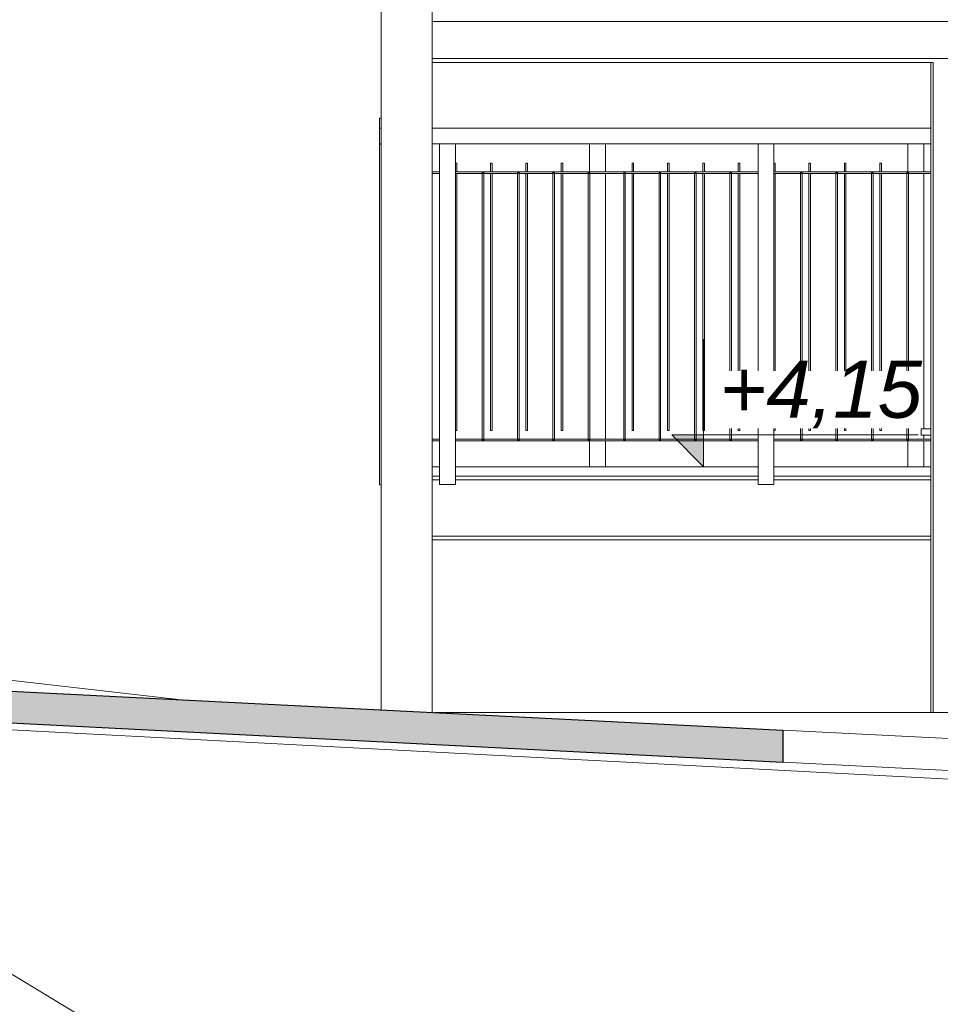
# Model space of a CAD drawing. Header units: centimetres. Extents: x -1103 to 10505, y -997 to 1780.
# Tile 78 of 102: x 9695 to 9984, y -175 to 134. Entities that reach past the tile are written whole.
import ezdxf

# ---------------------------------------------------------------- set-up
doc = ezdxf.new("R2010")
doc.units = ezdxf.units.CM
doc.header["$LTSCALE"] = 0.1
doc.header["$MEASUREMENT"] = 0
doc.linetypes.add('Wipeout_Contour', pattern=[1000, 0, -1000])
for name, color, linetype in [('0_Teren', 7, 'Continuous'), ('2_barierki.ISTN', 7, 'Continuous'), ('2_lądowisko_IFC.ISTN', 7, 'Continuous'), ('2_ściany zewnętrzne.ISTN', 7, 'Continuous'), ('3_opisy.K_IR', 7, 'Continuous'), ('5_wymiary.K_IR', 7, 'Continuous')]:
    doc.layers.add(name, color=color, linetype=linetype)
doc.styles.add('GENERATED_STYLE_3', font='txt')

# ---------------------------------------------------------------- blocks, each defined once
blk = doc.blocks.new('ElemPrzekroju_685_2', base_point=(10358.23, -421.51))
at = {"layer": '2_ściany zewnętrzne.ISTN', "color": 252, "linetype": 'Continuous', "lineweight": 0}
blk.add_line((9825.41, -83.75), (10162.67, -83.75), dxfattribs=at)
blk = doc.blocks.new('ElemPrzekroju_687_2', base_point=(10358.23, -421.51))
at = {"layer": '0_Teren', "color": 252, "linetype": 'Continuous', "lineweight": 15}
blk.add_line((10230.06, -117.39), (9642.56, -86.6), dxfattribs=at)
blk = doc.blocks.new('ElemPrzekroju_688_2', base_point=(10358.23, -421.51))
at = {"layer": '0_Teren', "color": 252, "linetype": 'Continuous', "lineweight": 15}
blk.add_line((9579.6, -60.78), (9745.77, -79.72), dxfattribs=at)
blk = doc.blocks.new('ElemPrzekroju_691_2', base_point=(10358.23, -421.51))
at = {"layer": '0_Teren', "linetype": 'Continuous', "lineweight": 0}
blk.add_hatch(color=252, dxfattribs=at).paths.add_polyline_path([(9642.56, -74.49), (9642.56, -84.5), (9934.65, -99.3), (9934.65, -89.29)])
at = {"layer": '0_Teren', "color": 252, "linetype": 'Continuous', "lineweight": 30}
for p, q in [((9642.56, -74.49), (9934.65, -89.29)), ((9642.56, -84.5), (9934.65, -99.3)), ((9934.65, -89.29), (9934.65, -99.3))]:
    blk.add_line(p, q, dxfattribs=at)
at = {"layer": '0_Teren', "color": 252, "linetype": 'Continuous', "lineweight": 15}
for p, q in [((9934.65, -89.29), (9949.18, -90.02)), ((9949.18, -90.02), (9971.99, -91.18)), ((9971.99, -91.18), (9995.32, -92.36)), ((9949.18, -100.03), (9934.65, -99.3)), ((9971.99, -101.19), (9949.18, -100.03)), ((9995.32, -102.37), (9971.99, -101.19))]:
    blk.add_line(p, q, dxfattribs=at)
blk = doc.blocks.new('ElemPrzekroju_731_2', base_point=(10358.23, -421.51))
at = {"layer": '2_lądowisko_IFC.ISTN', "color": 252, "linetype": 'Continuous', "lineweight": 9}
for p, q in [((9808.6, -82.9), (9808.6, 794.49)), ((9824.6, -83.71), (9824.6, 794.49)), ((9824.6, 133.29), (10343.6, 133.29)), ((9824.6, 121.69), (10343.6, 121.69)), ((9824.6, 120.49), (9981.9, 120.49)), ((9981.1, -83.75), (9981.1, 120.49)), ((9981.9, -83.75), (9981.9, 120.49)), ((9824.6, -6.51), (9826.88, -6.51)), ((9831.88, -6.51), (9926.88, -6.51)), ((9931.88, -6.51), (9981.1, -6.51)), ((9826.88, -9.51), (9824.6, -9.51)), ((9826.88, -10.66), (9824.6, -10.66)), ((9926.88, -9.51), (9831.88, -9.51)), ((9926.88, -10.66), (9831.88, -10.66)), ((9981.1, -9.51), (9931.88, -9.51)), ((9981.1, -10.66), (9931.88, -10.66)), ((9981.1, -28.36), (9824.6, -28.36)), ((9981.1, -29.51), (9824.6, -29.51))]:
    blk.add_line(p, q, dxfattribs=at)
blk = doc.blocks.new('ElemPrzekroju_833_2', base_point=(10358.23, -421.51))
at = {"layer": '2_barierki.ISTN', "color": 252, "linetype": 'Continuous', "lineweight": 0}
for p, q in [((9808.01, 94.95), (9808.03, 99.85)), ((9808.6, 99.85), (9808.03, 99.85)), ((9981.1, 99.85), (9824.6, 99.85)), ((10009.53, 99.85), (9987.1, 99.85)), ((9808.01, 94.85), (9808.01, 94.95)), ((9808.6, 94.85), (9808.01, 94.85)), ((9826.88, 94.85), (9824.6, 94.85)), ((9926.88, 94.85), (9831.88, 94.85)), ((9981.1, 94.85), (9931.88, 94.85)), ((10008.35, 94.85), (9987.1, 94.85))]:
    blk.add_line(p, q, dxfattribs=at)
blk = doc.blocks.new('ElemPrzekroju_834_2', base_point=(10358.23, -421.51))
at = {"layer": '2_barierki.ISTN', "color": 252, "linetype": 'Continuous', "lineweight": 0}
for p, q in [((9826.88, 2.1), (9824.6, 2.1)), ((9826.88, 1.6), (9824.6, 1.6)), ((9840.24, 2.1), (9831.88, 2.1)), ((9926.88, 1.6), (9831.88, 1.6)), ((9840.74, 2.1), (9840.24, 2.1)), ((9851.35, 2.1), (9840.74, 2.1)), ((9851.85, 2.1), (9851.35, 2.1)), ((9862.47, 2.1), (9851.85, 2.1)), ((9862.97, 2.1), (9862.47, 2.1)), ((9873.58, 2.1), (9862.97, 2.1)), ((9874.08, 2.1), (9873.58, 2.1)), ((9884.69, 2.1), (9874.08, 2.1)), ((9885.19, 2.1), (9884.69, 2.1)), ((9895.8, 2.1), (9885.19, 2.1)), ((9896.3, 2.1), (9895.8, 2.1)), ((9906.91, 2.1), (9896.3, 2.1)), ((9907.41, 2.1), (9906.91, 2.1)), ((9918.02, 2.1), (9907.41, 2.1)), ((9918.52, 2.1), (9918.02, 2.1)), ((9926.88, 2.1), (9918.52, 2.1)), ((9940.24, 2.1), (9931.88, 2.1)), ((9981.1, 1.6), (9931.88, 1.6)), ((9940.74, 2.1), (9940.24, 2.1)), ((9951.35, 2.1), (9940.74, 2.1)), ((9951.85, 2.1), (9951.35, 2.1)), ((9962.47, 2.1), (9951.85, 2.1)), ((9962.97, 2.1), (9962.47, 2.1)), ((9973.58, 2.1), (9962.97, 2.1)), ((9974.08, 2.1), (9973.58, 2.1)), ((9981.1, 2.1), (9974.08, 2.1)), ((9995.8, 2.1), (9987.1, 2.1)), ((10007.03, 1.6), (9987.1, 1.6)), ((9996.3, 2.1), (9995.8, 2.1)), ((10006.91, 2.1), (9996.3, 2.1)), ((10007.03, 2.1), (10006.91, 2.1))]:
    blk.add_line(p, q, dxfattribs=at)
blk = doc.blocks.new('ElemPrzekroju_835_2', base_point=(10358.23, -421.51))
at = {"layer": '2_barierki.ISTN', "color": 252, "linetype": 'Continuous', "lineweight": 0}
for p, q in [((9826.88, 86.1), (9824.6, 86.1)), ((9826.88, 85.6), (9824.6, 85.6)), ((9926.88, 86.1), (9831.88, 86.1)), ((9840.24, 85.6), (9831.88, 85.6)), ((9840.74, 85.6), (9840.24, 85.6)), ((9851.35, 85.6), (9840.74, 85.6)), ((9851.85, 85.6), (9851.35, 85.6)), ((9862.47, 85.6), (9851.85, 85.6)), ((9862.97, 85.6), (9862.47, 85.6)), ((9873.58, 85.6), (9862.97, 85.6)), ((9874.08, 85.6), (9873.58, 85.6)), ((9884.69, 85.6), (9874.08, 85.6)), ((9885.19, 85.6), (9884.69, 85.6)), ((9895.8, 85.6), (9885.19, 85.6)), ((9896.3, 85.6), (9895.8, 85.6)), ((9906.91, 85.6), (9896.3, 85.6)), ((9907.41, 85.6), (9906.91, 85.6)), ((9918.02, 85.6), (9907.41, 85.6)), ((9918.52, 85.6), (9918.02, 85.6)), ((9926.88, 85.6), (9918.52, 85.6)), ((9981.1, 86.1), (9931.88, 86.1)), ((9940.24, 85.6), (9931.88, 85.6)), ((9940.74, 85.6), (9940.24, 85.6)), ((9951.35, 85.6), (9940.74, 85.6)), ((9951.85, 85.6), (9951.35, 85.6)), ((9962.47, 85.6), (9951.85, 85.6)), ((9962.97, 85.6), (9962.47, 85.6)), ((9973.58, 85.6), (9962.97, 85.6)), ((9974.08, 85.6), (9973.58, 85.6)), ((9981.1, 85.6), (9974.08, 85.6)), ((10007.03, 86.1), (9987.1, 86.1)), ((9995.8, 85.6), (9987.1, 85.6)), ((9996.3, 85.6), (9995.8, 85.6)), ((10006.91, 85.6), (9996.3, 85.6)), ((10007.03, 85.6), (10006.91, 85.6))]:
    blk.add_line(p, q, dxfattribs=at)
blk = doc.blocks.new('ElemPrzekroju_836_2', base_point=(10358.23, -421.51))
at = {"layer": '2_barierki.ISTN', "color": 252, "linetype": 'Continuous', "lineweight": 0}
for p, q in [((9808.03, 102.91), (9808.6, 102.91)), ((9808.03, 99.85), (9808.03, 102.91)), ((9808.01, 94.8), (9808.01, 94.85)), ((9808.03, 94.8), (9808.01, 94.8))]:
    blk.add_line(p, q, dxfattribs=at)
blk = doc.blocks.new('ElemPrzekroju_1219_2', base_point=(10358.23, -421.51))
at = {"layer": '2_barierki.ISTN', "color": 252, "linetype": 'Continuous', "lineweight": 0}
for p, q in [((9926.88, 94.85), (9931.88, 94.85)), ((9926.88, -12.15), (9926.88, 94.85)), ((9931.88, -12.15), (9931.88, 94.85)), ((9926.88, -12.15), (9931.88, -12.15))]:
    blk.add_line(p, q, dxfattribs=at)
blk = doc.blocks.new('ElemPrzekroju_1222_2', base_point=(10358.23, -421.51))
at = {"layer": '2_barierki.ISTN', "color": 252, "linetype": 'Continuous', "lineweight": 0}
for p, q in [((9973.58, 85.85), (9974.08, 85.85)), ((9973.58, 85.69), (9973.58, 85.85)), ((9973.58, 2.1), (9973.58, 85.69)), ((9974.08, 85.69), (9974.08, 85.85)), ((9974.08, 2.1), (9974.08, 85.69)), ((9973.58, 1.85), (9973.58, 2.1)), ((9973.58, 1.85), (9974.08, 1.85)), ((9974.08, 1.85), (9974.08, 2.1))]:
    blk.add_line(p, q, dxfattribs=at)
blk = doc.blocks.new('ElemPrzekroju_1223_2', base_point=(10358.23, -421.51))
at = {"layer": '2_barierki.ISTN', "color": 252, "linetype": 'Continuous', "lineweight": 0}
for p, q in [((9962.47, 85.85), (9962.97, 85.85)), ((9962.47, 85.72), (9962.47, 85.85)), ((9962.47, 2.1), (9962.47, 85.72)), ((9962.97, 85.72), (9962.97, 85.85)), ((9962.97, 2.1), (9962.97, 85.72)), ((9962.47, 1.85), (9962.47, 2.1)), ((9962.47, 1.85), (9962.97, 1.85)), ((9962.97, 1.85), (9962.97, 2.1))]:
    blk.add_line(p, q, dxfattribs=at)
blk = doc.blocks.new('ElemPrzekroju_1224_2', base_point=(10358.23, -421.51))
at = {"layer": '2_barierki.ISTN', "color": 252, "linetype": 'Continuous', "lineweight": 0}
for p, q in [((9951.35, 85.85), (9951.85, 85.85)), ((9951.35, 85.75), (9951.35, 85.85)), ((9951.35, 2.1), (9951.35, 85.75)), ((9951.85, 85.75), (9951.85, 85.85)), ((9951.85, 2.1), (9951.85, 85.75)), ((9951.35, 1.85), (9951.35, 2.1)), ((9951.35, 1.85), (9951.85, 1.85)), ((9951.85, 1.85), (9951.85, 2.1))]:
    blk.add_line(p, q, dxfattribs=at)
blk = doc.blocks.new('ElemPrzekroju_1225_2', base_point=(10358.23, -421.51))
at = {"layer": '2_barierki.ISTN', "color": 252, "linetype": 'Continuous', "lineweight": 0}
for p, q in [((9940.24, 85.85), (9940.74, 85.85)), ((9940.24, 85.78), (9940.24, 85.85)), ((9940.24, 2.1), (9940.24, 85.78)), ((9940.74, 85.78), (9940.74, 85.85)), ((9940.74, 2.1), (9940.74, 85.78)), ((9940.24, 1.85), (9940.24, 2.1)), ((9940.24, 1.85), (9940.74, 1.85)), ((9940.74, 1.85), (9940.74, 2.1))]:
    blk.add_line(p, q, dxfattribs=at)
blk = doc.blocks.new('ElemPrzekroju_1226_2', base_point=(10358.23, -421.51))
at = {"layer": '2_barierki.ISTN', "color": 252, "linetype": 'Continuous', "lineweight": 0}
for p, q in [((9826.88, 94.85), (9831.88, 94.85)), ((9826.88, -12.15), (9826.88, 94.85)), ((9831.88, -12.15), (9831.88, 94.85)), ((9826.88, -12.15), (9831.88, -12.15))]:
    blk.add_line(p, q, dxfattribs=at)
blk = doc.blocks.new('ElemPrzekroju_1227_2', base_point=(10358.23, -421.51))
at = {"layer": '2_barierki.ISTN', "color": 252, "linetype": 'Continuous', "lineweight": 0}
for p, q in [((9918.02, 85.85), (9918.52, 85.85)), ((9918.02, 85.83), (9918.02, 85.85)), ((9918.02, 2.1), (9918.02, 85.83)), ((9918.52, 85.83), (9918.52, 85.85)), ((9918.52, 2.1), (9918.52, 85.83)), ((9918.02, 1.85), (9918.02, 2.1)), ((9918.02, 1.85), (9918.52, 1.85)), ((9918.52, 1.85), (9918.52, 2.1))]:
    blk.add_line(p, q, dxfattribs=at)
blk = doc.blocks.new('ElemPrzekroju_1228_2', base_point=(10358.23, -421.51))
at = {"layer": '2_barierki.ISTN', "color": 252, "linetype": 'Continuous', "lineweight": 0}
for p, q in [((9906.91, 85.85), (9907.41, 85.85)), ((9906.91, 2.1), (9906.91, 85.85)), ((9907.41, 2.1), (9907.41, 85.85)), ((9906.91, 1.86), (9906.91, 2.1)), ((9906.91, 1.85), (9907.41, 1.85)), ((9907.41, 1.85), (9907.41, 2.1))]:
    blk.add_line(p, q, dxfattribs=at)
blk = doc.blocks.new('ElemPrzekroju_1229_2', base_point=(10358.23, -421.51))
at = {"layer": '2_barierki.ISTN', "color": 252, "linetype": 'Continuous', "lineweight": 0}
for p, q in [((9895.8, 85.85), (9896.3, 85.85)), ((9895.8, 2.1), (9895.8, 85.85)), ((9896.3, 2.1), (9896.3, 85.85)), ((9895.8, 1.89), (9895.8, 2.1)), ((9895.8, 1.85), (9895.8, 1.89)), ((9895.8, 1.85), (9896.3, 1.85)), ((9896.3, 1.89), (9896.3, 2.1)), ((9896.3, 1.85), (9896.3, 1.89))]:
    blk.add_line(p, q, dxfattribs=at)
blk = doc.blocks.new('ElemPrzekroju_1230_2', base_point=(10358.23, -421.51))
at = {"layer": '2_barierki.ISTN', "color": 252, "linetype": 'Continuous', "lineweight": 0}
for p, q in [((9884.69, 85.85), (9885.19, 85.85)), ((9884.69, 2.1), (9884.69, 85.85)), ((9885.19, 2.1), (9885.19, 85.85)), ((9884.69, 1.92), (9884.69, 2.1)), ((9884.69, 1.85), (9884.69, 1.92)), ((9884.69, 1.85), (9885.19, 1.85)), ((9885.19, 1.91), (9885.19, 2.1)), ((9885.19, 1.85), (9885.19, 1.91))]:
    blk.add_line(p, q, dxfattribs=at)
blk = doc.blocks.new('ElemPrzekroju_1231_2', base_point=(10358.23, -421.51))
at = {"layer": '2_barierki.ISTN', "color": 252, "linetype": 'Continuous', "lineweight": 0}
for p, q in [((9873.58, 85.85), (9874.08, 85.85)), ((9873.58, 2.1), (9873.58, 85.85)), ((9874.08, 2.1), (9874.08, 85.85)), ((9873.58, 1.94), (9873.58, 2.1)), ((9873.58, 1.85), (9873.58, 1.94)), ((9873.58, 1.85), (9874.08, 1.85)), ((9874.08, 1.94), (9874.08, 2.1)), ((9874.08, 1.85), (9874.08, 1.94))]:
    blk.add_line(p, q, dxfattribs=at)
blk = doc.blocks.new('ElemPrzekroju_1232_2', base_point=(10358.23, -421.51))
at = {"layer": '2_barierki.ISTN', "color": 252, "linetype": 'Continuous', "lineweight": 0}
for p, q in [((9862.47, 85.85), (9862.97, 85.85)), ((9862.47, 2.1), (9862.47, 85.85)), ((9862.97, 2.1), (9862.97, 85.85)), ((9862.47, 1.97), (9862.47, 2.1)), ((9862.47, 1.85), (9862.47, 1.97)), ((9862.47, 1.85), (9862.97, 1.85)), ((9862.97, 1.97), (9862.97, 2.1)), ((9862.97, 1.85), (9862.97, 1.97))]:
    blk.add_line(p, q, dxfattribs=at)
blk = doc.blocks.new('ElemPrzekroju_1233_2', base_point=(10358.23, -421.51))
at = {"layer": '2_barierki.ISTN', "color": 252, "linetype": 'Continuous', "lineweight": 0}
for p, q in [((9851.35, 85.85), (9851.85, 85.85)), ((9851.35, 2.1), (9851.35, 85.85)), ((9851.85, 2.1), (9851.85, 85.85)), ((9851.35, 2), (9851.35, 2.1)), ((9851.35, 1.85), (9851.35, 2)), ((9851.35, 1.85), (9851.85, 1.85)), ((9851.85, 2), (9851.85, 2.1)), ((9851.85, 1.85), (9851.85, 2))]:
    blk.add_line(p, q, dxfattribs=at)
blk = doc.blocks.new('ElemPrzekroju_1234_2', base_point=(10358.23, -421.51))
at = {"layer": '2_barierki.ISTN', "color": 252, "linetype": 'Continuous', "lineweight": 0}
for p, q in [((9840.24, 85.85), (9840.74, 85.85)), ((9840.24, 2.1), (9840.24, 85.85)), ((9840.74, 2.1), (9840.74, 85.85)), ((9840.24, 2.03), (9840.24, 2.1)), ((9840.24, 1.85), (9840.24, 2.03)), ((9840.24, 1.85), (9840.74, 1.85)), ((9840.74, 2.03), (9840.74, 2.1)), ((9840.74, 1.85), (9840.74, 2.03))]:
    blk.add_line(p, q, dxfattribs=at)
blk = doc.blocks.new('ElemPrzekroju_1235_2', base_point=(10358.23, -421.51))
at = {"layer": '2_barierki.ISTN', "color": 252, "linetype": 'Continuous', "lineweight": 0}
for p, q in [((9873.95, 86.1), (9873.95, 94.85)), ((9878.95, 86.1), (9878.95, 94.85)), ((9878.95, 2.1), (9878.95, 85.6)), ((9873.95, -6.51), (9873.95, 1.6)), ((9878.95, -6.51), (9878.95, 1.6))]:
    blk.add_line(p, q, dxfattribs=at)
blk = doc.blocks.new('ElemPrzekroju_1236_2', base_point=(10358.23, -421.51))
at = {"layer": '2_barierki.ISTN', "color": 252, "linetype": 'Continuous', "lineweight": 0}
for p, q in [((9831.88, 88.85), (9832.26, 88.85)), ((9832.26, 86.1), (9832.26, 88.85)), ((9832.26, 4.85), (9832.26, 85.6)), ((9831.88, 4.85), (9832.26, 4.85))]:
    blk.add_line(p, q, dxfattribs=at)
blk = doc.blocks.new('ElemPrzekroju_1237_2', base_point=(10358.23, -421.51))
at = {"layer": '2_barierki.ISTN', "color": 252, "linetype": 'Continuous', "lineweight": 0}
for p, q in [((9842.87, 88.85), (9843.37, 88.85)), ((9842.87, 86.1), (9842.87, 88.85)), ((9843.37, 86.1), (9843.37, 88.85)), ((9842.87, 4.85), (9842.87, 85.6)), ((9843.37, 4.85), (9843.37, 85.6)), ((9842.87, 4.85), (9843.37, 4.85))]:
    blk.add_line(p, q, dxfattribs=at)
blk = doc.blocks.new('ElemPrzekroju_1238_2', base_point=(10358.23, -421.51))
at = {"layer": '2_barierki.ISTN', "color": 252, "linetype": 'Continuous', "lineweight": 0}
for p, q in [((9853.98, 88.85), (9854.48, 88.85)), ((9853.98, 86.1), (9853.98, 88.85)), ((9854.48, 86.1), (9854.48, 88.85)), ((9853.98, 4.85), (9853.98, 85.6)), ((9854.48, 4.85), (9854.48, 85.6)), ((9853.98, 4.85), (9854.48, 4.85))]:
    blk.add_line(p, q, dxfattribs=at)
blk = doc.blocks.new('ElemPrzekroju_1239_2', base_point=(10358.23, -421.51))
at = {"layer": '2_barierki.ISTN', "color": 252, "linetype": 'Continuous', "lineweight": 0}
for p, q in [((9865.09, 88.85), (9865.59, 88.85)), ((9865.09, 86.1), (9865.09, 88.85)), ((9865.59, 86.1), (9865.59, 88.85)), ((9865.09, 4.85), (9865.09, 85.6)), ((9865.59, 4.85), (9865.59, 85.6)), ((9865.09, 4.85), (9865.59, 4.85))]:
    blk.add_line(p, q, dxfattribs=at)
blk = doc.blocks.new('ElemPrzekroju_1240_2', base_point=(10358.23, -421.51))
at = {"layer": '2_barierki.ISTN', "color": 252, "linetype": 'Continuous', "lineweight": 0}
for p, q in [((9973.95, 86.1), (9973.95, 94.85)), ((9978.95, 86.1), (9978.95, 94.85)), ((9978.95, 5.35), (9978.95, 85.6)), ((9978.95, 2.1), (9978.95, 3.34)), ((9973.95, -6.51), (9973.95, 1.6)), ((9978.95, -6.51), (9978.95, 1.6))]:
    blk.add_line(p, q, dxfattribs=at)
blk = doc.blocks.new('ElemPrzekroju_1241_2', base_point=(10358.23, -421.51))
at = {"layer": '2_barierki.ISTN', "color": 252, "linetype": 'Continuous', "lineweight": 0}
for p, q in [((9887.31, 88.85), (9887.81, 88.85)), ((9887.31, 86.1), (9887.31, 88.85)), ((9887.81, 86.1), (9887.81, 88.85)), ((9887.31, 4.85), (9887.31, 85.6)), ((9887.81, 4.85), (9887.81, 85.6)), ((9887.31, 4.85), (9887.81, 4.85))]:
    blk.add_line(p, q, dxfattribs=at)
blk = doc.blocks.new('ElemPrzekroju_1242_2', base_point=(10358.23, -421.51))
at = {"layer": '2_barierki.ISTN', "color": 252, "linetype": 'Continuous', "lineweight": 0}
for p, q in [((9898.42, 88.85), (9898.92, 88.85)), ((9898.42, 86.1), (9898.42, 88.85)), ((9898.92, 86.1), (9898.92, 88.85)), ((9898.42, 4.85), (9898.42, 85.6)), ((9898.92, 4.85), (9898.92, 85.6)), ((9898.42, 4.85), (9898.92, 4.85))]:
    blk.add_line(p, q, dxfattribs=at)
blk = doc.blocks.new('ElemPrzekroju_1243_2', base_point=(10358.23, -421.51))
at = {"layer": '2_barierki.ISTN', "color": 252, "linetype": 'Continuous', "lineweight": 0}
for p, q in [((9909.54, 88.85), (9910.04, 88.85)), ((9909.54, 86.1), (9909.54, 88.85)), ((9910.04, 86.1), (9910.04, 88.85)), ((9909.54, 4.85), (9909.54, 85.6)), ((9910.04, 4.85), (9910.04, 85.6)), ((9909.54, 4.85), (9910.04, 4.85))]:
    blk.add_line(p, q, dxfattribs=at)
blk = doc.blocks.new('ElemPrzekroju_1244_2', base_point=(10358.23, -421.51))
at = {"layer": '2_barierki.ISTN', "color": 252, "linetype": 'Continuous', "lineweight": 0}
for p, q in [((9920.65, 88.85), (9921.15, 88.85)), ((9920.65, 86.1), (9920.65, 88.85)), ((9921.15, 86.1), (9921.15, 88.85)), ((9920.65, 4.85), (9920.65, 85.6)), ((9921.15, 4.85), (9921.15, 85.6)), ((9920.65, 4.85), (9921.15, 4.85))]:
    blk.add_line(p, q, dxfattribs=at)
blk = doc.blocks.new('ElemPrzekroju_1245_2', base_point=(10358.23, -421.51))
at = {"layer": '2_barierki.ISTN', "color": 252, "linetype": 'Continuous', "lineweight": 0}
for p, q in [((9931.88, 88.85), (9932.26, 88.85)), ((9932.26, 86.1), (9932.26, 88.85)), ((9932.26, 4.85), (9932.26, 85.6)), ((9931.88, 4.85), (9932.26, 4.85))]:
    blk.add_line(p, q, dxfattribs=at)
blk = doc.blocks.new('ElemPrzekroju_1246_2', base_point=(10358.23, -421.51))
at = {"layer": '2_barierki.ISTN', "color": 252, "linetype": 'Continuous', "lineweight": 0}
for p, q in [((9942.87, 88.85), (9943.37, 88.85)), ((9942.87, 86.1), (9942.87, 88.85)), ((9943.37, 86.1), (9943.37, 88.85)), ((9942.87, 4.85), (9942.87, 85.6)), ((9943.37, 4.85), (9943.37, 85.6)), ((9942.87, 4.85), (9943.37, 4.85))]:
    blk.add_line(p, q, dxfattribs=at)
blk = doc.blocks.new('ElemPrzekroju_1247_2', base_point=(10358.23, -421.51))
at = {"layer": '2_barierki.ISTN', "color": 252, "linetype": 'Continuous', "lineweight": 0}
for p, q in [((9953.98, 88.85), (9954.48, 88.85)), ((9953.98, 86.1), (9953.98, 88.85)), ((9954.48, 86.1), (9954.48, 88.85)), ((9953.98, 4.85), (9953.98, 85.6)), ((9954.48, 4.85), (9954.48, 85.6)), ((9953.98, 4.85), (9954.48, 4.85))]:
    blk.add_line(p, q, dxfattribs=at)
blk = doc.blocks.new('ElemPrzekroju_1248_2', base_point=(10358.23, -421.51))
at = {"layer": '2_barierki.ISTN', "color": 252, "linetype": 'Continuous', "lineweight": 0}
for p, q in [((9965.09, 88.85), (9965.59, 88.85)), ((9965.09, 86.1), (9965.09, 88.85)), ((9965.59, 86.1), (9965.59, 88.85)), ((9965.09, 4.85), (9965.09, 85.6)), ((9965.59, 4.85), (9965.59, 85.6)), ((9965.09, 4.85), (9965.59, 4.85))]:
    blk.add_line(p, q, dxfattribs=at)
blk = doc.blocks.new('ElemPrzekroju_1520_2', base_point=(10358.23, -421.51))
at = {"layer": '2_barierki.ISTN', "color": 252, "linetype": 'Continuous', "lineweight": 0}
for p, q in [((9808.03, 94.81), (9808.6, 94.81)), ((9808.03, -12.19), (9808.03, 94.81)), ((9808.03, -12.19), (9808.6, -12.19))]:
    blk.add_line(p, q, dxfattribs=at)
blk = doc.blocks.new('ElemPrzekroju_1731_2', base_point=(10358.23, -421.51))
at = {"layer": '2_barierki.ISTN', "color": 252, "linetype": 'Continuous', "lineweight": 0}
for p, q in [((9978.07, 5.34), (9978.06, 3.34)), ((9978.06, 3.34), (9981.1, 3.36)), ((9978.06, 3.34), (9981.1, 3.34)), ((9978.07, 5.34), (9981.1, 5.36)), ((9987.1, 5.42), (9995.8, 5.5)), ((9987.1, 3.42), (9995.8, 3.5)), ((9987.1, 3.34), (9990.13, 3.34)), ((9990.13, 3.34), (9995.8, 3.44)), ((9995.8, 3.34), (9990.13, 3.34)), ((9996.3, 5.5), (10006.91, 5.59)), ((9996.3, 3.5), (10006.91, 3.59)), ((9996.3, 3.45), (10002.13, 3.55)), ((10003.84, 3.34), (9996.3, 3.34)), ((10002.12, 5.55), (10006.91, 5.64)), ((10012.03, 5.64), (10012.09, 5.64)), ((10012.03, 5.64), (10012.09, 5.64)), ((10012.03, 3.64), (10012.11, 3.64)), ((10012.09, 5.64), (10012.1, 5.64)), ((10012.09, 5.64), (10012.11, 3.64)), ((10012.1, 5.64), (10012.1, 4.64))]:
    blk.add_line(p, q, dxfattribs=at)
blk = doc.blocks.new('Wymiary_11_2', base_point=(9909.78, -6.51))
at = {"layer": '5_wymiary.K_IR', "linetype": 'Continuous', "lineweight": 0}
blk.add_hatch(color=252, dxfattribs=at).paths.add_polyline_path([(9909.78, -6.51), (9909.78, 3.49), (9899.78, 3.49)])
at = {"layer": '5_wymiary.K_IR', "color": 252, "linetype": 'Continuous', "lineweight": 0}
for p, q in [((9909.78, -6.51), (9909.78, 33.49)), ((9909.78, -6.51), (9899.78, 3.49)), ((9899.78, 3.49), (9909.78, 3.49)), ((9909.78, 3.49), (9977.15, 3.49)), ((9909.78, -6.51), (9902.28, -6.51)), ((9909.78, -6.51), (9917.28, -6.51))]:
    blk.add_line(p, q, dxfattribs=at)
at = {"color": 254, "linetype": 'Wipeout_Contour', "lineweight": 0, "ltscale": 39783.931793}
blk.add_wipeout([(9914.78, 5.49), (9977.15, 5.49), (9977.15, 23.49), (9914.78, 23.49)], dxfattribs=at).dxf.layer = '5_wymiary.K_IR'
at = {"layer": '5_wymiary.K_IR', "color": 252, "lineweight": 0, "insert": (9914.78, 5.49), "char_height": 18, "attachment_point": 7, "style": 'GENERATED_STYLE_3'}
blk.add_mtext('\\A1;{\\pql;\\fArial|b0|i1|c238|p38;+4,15}', dxfattribs=at)
blk = doc.blocks.new('Polilinia_11_2', base_point=(10265.32, -187.58))
at = {"layer": '3_opisy.K_IR', "color": 7, "linetype": 'Continuous', "lineweight": 15, "flags": 128}
blk.add_lwpolyline([(10265.32, -187.58), (9728.24, -187.58), (9563.57, -87.65)], dxfattribs=at)

msp = doc.modelspace()

# ---------------------------------------------------------------- block references
at = {"layer": '0_Teren', "lineweight": 0}
for name in ['ElemPrzekroju_688_2', 'ElemPrzekroju_691_2', 'ElemPrzekroju_687_2']:
    msp.add_blockref(name, (10358.23, -421.51), dxfattribs=at)
at = {"layer": '2_barierki.ISTN', "lineweight": 0}
for name in ['ElemPrzekroju_836_2', 'ElemPrzekroju_833_2', 'ElemPrzekroju_1520_2', 'ElemPrzekroju_1226_2', 'ElemPrzekroju_1235_2', 'ElemPrzekroju_1219_2', 'ElemPrzekroju_1240_2', 'ElemPrzekroju_1236_2', 'ElemPrzekroju_1237_2', 'ElemPrzekroju_1238_2', 'ElemPrzekroju_1239_2', 'ElemPrzekroju_1241_2', 'ElemPrzekroju_1242_2', 'ElemPrzekroju_1243_2', 'ElemPrzekroju_1244_2', 'ElemPrzekroju_1245_2', 'ElemPrzekroju_1246_2', 'ElemPrzekroju_1247_2', 'ElemPrzekroju_1248_2', 'ElemPrzekroju_835_2', 'ElemPrzekroju_1234_2', 'ElemPrzekroju_1233_2', 'ElemPrzekroju_1232_2', 'ElemPrzekroju_1231_2', 'ElemPrzekroju_1230_2', 'ElemPrzekroju_1229_2', 'ElemPrzekroju_1228_2', 'ElemPrzekroju_1227_2', 'ElemPrzekroju_1225_2', 'ElemPrzekroju_1224_2', 'ElemPrzekroju_1223_2', 'ElemPrzekroju_1222_2', 'ElemPrzekroju_1731_2', 'ElemPrzekroju_834_2']:
    msp.add_blockref(name, (10358.23, -421.51), dxfattribs=at)
at = {"layer": '2_lądowisko_IFC.ISTN', "lineweight": 0}
msp.add_blockref('ElemPrzekroju_731_2', (10358.23, -421.51), dxfattribs=at)
at = {"layer": '2_ściany zewnętrzne.ISTN', "lineweight": 0}
msp.add_blockref('ElemPrzekroju_685_2', (10358.23, -421.51), dxfattribs=at)
at = {"layer": '3_opisy.K_IR', "color": 7, "linetype": 'Continuous', "lineweight": 15}
msp.add_blockref('Polilinia_11_2', (10265.32, -187.58), dxfattribs=at)

# ---------------------------------------------------------------- next in the draw order: block references
at = {"layer": '5_wymiary.K_IR', "color": 252, "linetype": 'Continuous', "lineweight": 0}
msp.add_blockref('Wymiary_11_2', (9909.78, -6.51), dxfattribs=at)

doc.saveas('drawing.dxf')
